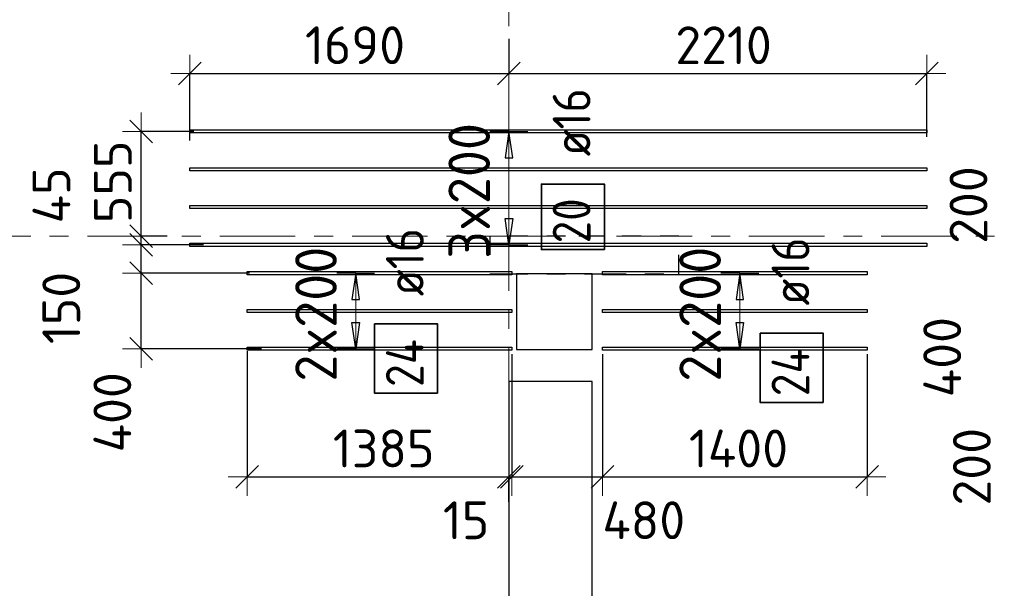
# Model space of a CAD drawing. Header units: metres. Extents: x -38 to 97, y -15 to 21.
# Tile 5 of 256: x 1.91 to 7.12, y 5.54 to 8.54. Entities that reach past the tile are written whole.
import ezdxf

# ---------------------------------------------------------------- set-up
doc = ezdxf.new("R2010")
doc.units = ezdxf.units.M
doc.header["$PDMODE"] = 65
for name, pattern in [('______11', [0.5, 0.4, -0.05, 0, -0.05]), ('______2', [0.0405, 0.03, -0.0105]), ('______5', [1.1, 0.8, -0.1, 0.1, -0.1])]:
    doc.linetypes.add(name, pattern=pattern)
for name, color, linetype, lineweight in [('XR$2$Осевая линия (1)', 7, '______5', 13), ('XR$6$Перекрытие (1)', 7, 'Continuous', 35), ('XR$6$Размерная линия (1)', 7, 'Continuous', 13)]:
    doc.layers.add(name, color=color, linetype=linetype, lineweight=lineweight)
doc.layers.add('XR$6$Арм.стержн.Доп. Арм верхн.зоны Х', color=7, linetype='Continuous', lineweight=35, true_color=0x8c8cff)
doc.layers.add('XR$7$Стена_ бетон несущ.', color=7, linetype='Continuous', lineweight=70, true_color=0xb4b496)
doc.styles.add('ISOCPEUR', font='txt')
doc.dimstyles.new('DIMSTYLE_3', dxfattribs={"dimtxt": 0.2, "dimasz": 0.2, "dimexe": 0, "dimexo": 0, "dimgap": 0.1, "dimtad": 2, "dimdec": 0, "dimlfac": 1000, "dimrnd": 5, "dimzin": 12, "dimdsep": 46, "dimtxsty": 'ISOCPEUR', "dimblk1": 'ALL_ML_STRICH', "dimblk2": 'ALL_ML_STRICH', "dimsah": 1, "dimcen": 0, "dimclrd": 7, "dimclre": 256, "dimclrt": 7, "dimadec": 0, "dimazin": 0, "dimtfac": 1, "dimtdec": 0, "dimtix": 1, "dimtmove": 2, "dimatfit": 3, "dimfxl": 0, "dimtzin": 0, "dimlwd": 0, "dimlwe": -3, "dimarcsym": 0})
doc.dimstyles.new('DIMSTYLE_36', dxfattribs={"dimtxt": 0.2, "dimasz": 0.2, "dimexe": 0, "dimexo": 0, "dimgap": 0.1, "dimtad": 2, "dimdec": 0, "dimlfac": 1000, "dimrnd": 5, "dimzin": 12, "dimdsep": 46, "dimtxsty": 'ISOCPEUR', "dimblk1": 'ALL_ML_STRICH', "dimblk2": 'ALL_ML_STRICH', "dimsah": 1, "dimcen": 0, "dimclrd": 7, "dimclre": 256, "dimclrt": 7, "dimadec": 0, "dimazin": 0, "dimtfac": 1, "dimtdec": 0, "dimtix": 1, "dimtmove": 2, "dimatfit": 3, "dimfxl": 0, "dimtvp": 1.2, "dimtzin": 0, "dimlwd": 0, "dimlwe": -3, "dimarcsym": 0})
doc.dimstyles.new('DIMSTYLE_37', dxfattribs={"dimtxt": 0.2, "dimasz": 0.2, "dimexe": 0, "dimexo": 0, "dimgap": 0.1, "dimtad": 0, "dimdec": 0, "dimlfac": 1000, "dimrnd": 5, "dimzin": 12, "dimdsep": 46, "dimtxsty": 'ISOCPEUR', "dimblk1": 'ALL_ML_STRICH', "dimblk2": 'ALL_ML_STRICH', "dimsah": 1, "dimcen": 0, "dimclrd": 7, "dimclre": 256, "dimclrt": 7, "dimadec": 0, "dimazin": 0, "dimtfac": 1, "dimtdec": 0, "dimtix": 1, "dimtmove": 2, "dimatfit": 3, "dimfxl": 0, "dimtvp": 1.2, "dimtzin": 0, "dimlwd": 0, "dimlwe": -3, "dimarcsym": 0})

# ---------------------------------------------------------------- blocks, each defined once
blk = doc.blocks.new('ALL_ML_STRICH')
at = {"color": 0, "linetype": 'ByBlock', "lineweight": -2}
for p, q in [((-0.3, -0.3), (0.3, 0.3)), ((0, -0.5), (0, 0.5)), ((-1, 0), (0.5, 0))]:
    blk.add_line(p, q, dxfattribs=at)
blk = doc.blocks.new('*D932')
at = {"layer": 'DEFPOINTS', "color": 7, "linetype": 'Continuous', "lineweight": 13, "transparency": 33554687}
for p in [(7.7099, 6.7906), (7.4257, 6.5906), (7.7164, 6.5906)]:
    blk.add_point(p, dxfattribs=at)
at = {"layer": 'XR$6$Размерная линия (1)', "color": 9, "linetype": 'Continuous', "lineweight": -2, "true_color": 0xc7c7c7, "transparency": 33554687}
for p, q in [((7.6899, 6.7906), (7.4257, 6.7906)), ((7.6964, 6.5906), (7.4257, 6.5906))]:
    blk.add_line(p, q, dxfattribs=at)
at = {"layer": 'XR$6$Размерная линия (1)', "color": 7, "linetype": 'Continuous', "lineweight": -2, "transparency": 33554687}
blk.add_line((7.4257, 6.5906), (7.4257, 6.7906), dxfattribs=at)
at = {"layer": 'XR$6$Размерная линия (1)', "color": 7, "linetype": 'Continuous', "lineweight": 13, "transparency": 33554687, "xscale": 0.2, "yscale": 0.2, "zscale": 0.2}
for p, rotation in [((7.4257, 6.7906), 90), ((7.4257, 6.5906), 270)]:
    blk.add_blockref('ALL_ML_STRICH', p, dxfattribs=dict(at, rotation=rotation))
at = {"layer": 'XR$6$Размерная линия (1)', "color": 7, "linetype": 'Continuous', "lineweight": 13, "transparency": 33554687, "insert": (6.9496, 6.1801), "char_height": 0.2, "width": 0.6, "attachment_point": 5, "rotation": 90, "style": 'ISOCPEUR'}
blk.add_mtext('\\A1;{200}', dxfattribs=at)
blk = doc.blocks.new('*D933')
at = {"layer": 'DEFPOINTS', "color": 7, "linetype": 'Continuous', "lineweight": 13, "transparency": 33554687}
for p in [(7.7009, 7.1906), (7.4257, 6.7906), (7.7099, 6.7906)]:
    blk.add_point(p, dxfattribs=at)
at = {"layer": 'XR$6$Размерная линия (1)', "color": 9, "linetype": 'Continuous', "lineweight": -2, "true_color": 0xc7c7c7, "transparency": 33554687}
for p, q in [((7.6809, 7.1906), (7.4257, 7.1906)), ((7.6899, 6.7906), (7.4257, 6.7906))]:
    blk.add_line(p, q, dxfattribs=at)
at = {"layer": 'XR$6$Размерная линия (1)', "color": 7, "linetype": 'Continuous', "lineweight": -2, "transparency": 33554687}
blk.add_line((7.4257, 6.7906), (7.4257, 7.1906), dxfattribs=at)
at = {"layer": 'XR$6$Размерная линия (1)', "color": 7, "linetype": 'Continuous', "lineweight": 13, "transparency": 33554687, "xscale": 0.2, "yscale": 0.2, "zscale": 0.2}
for p, rotation in [((7.4257, 7.1906), 90), ((7.4257, 6.7906), 270)]:
    blk.add_blockref('ALL_ML_STRICH', p, dxfattribs=dict(at, rotation=rotation))
at = {"layer": 'XR$6$Размерная линия (1)', "color": 7, "linetype": 'Continuous', "lineweight": 13, "transparency": 33554687, "insert": (6.7927, 6.7597), "char_height": 0.2, "width": 0.6, "attachment_point": 5, "rotation": 90, "style": 'ISOCPEUR'}
blk.add_mtext('\\A1;{400}', dxfattribs=at)
blk = doc.blocks.new('*D934')
at = {"layer": 'DEFPOINTS', "color": 7, "linetype": 'Continuous', "lineweight": 13, "transparency": 33554687}
for p in [(7.7009, 7.3906), (7.4257, 7.1906), (7.7009, 7.1906)]:
    blk.add_point(p, dxfattribs=at)
at = {"layer": 'XR$6$Размерная линия (1)', "color": 9, "linetype": 'Continuous', "lineweight": -2, "true_color": 0xc7c7c7, "transparency": 33554687}
for p, q in [((7.6809, 7.3906), (7.4257, 7.3906)), ((7.6809, 7.1906), (7.4257, 7.1906))]:
    blk.add_line(p, q, dxfattribs=at)
at = {"layer": 'XR$6$Размерная линия (1)', "color": 7, "linetype": 'Continuous', "lineweight": -2, "transparency": 33554687}
blk.add_line((7.4257, 7.1906), (7.4257, 7.3906), dxfattribs=at)
at = {"layer": 'XR$6$Размерная линия (1)', "color": 7, "linetype": 'Continuous', "lineweight": 13, "transparency": 33554687, "xscale": 0.2, "yscale": 0.2, "zscale": 0.2}
for p, rotation in [((7.4257, 7.3906), 90), ((7.4257, 7.1906), 270)]:
    blk.add_blockref('ALL_ML_STRICH', p, dxfattribs=dict(at, rotation=rotation))
at = {"layer": 'XR$6$Размерная линия (1)', "color": 7, "linetype": 'Continuous', "lineweight": 13, "transparency": 33554687, "insert": (6.9317, 7.564), "char_height": 0.2, "width": 0.6, "attachment_point": 5, "rotation": 90, "style": 'ISOCPEUR'}
blk.add_mtext('\\A1;{200}', dxfattribs=at)
blk = doc.blocks.new('*D1076')
at = {"layer": 'DEFPOINTS', "color": 7, "linetype": 'Continuous', "lineweight": 13, "transparency": 33554687}
for p in [(3.1483, 7.2038), (2.555, 6.8038), (3.2106, 6.8038)]:
    blk.add_point(p, dxfattribs=at)
at = {"layer": 'XR$6$Размерная линия (1)', "color": 9, "linetype": 'Continuous', "lineweight": -2, "true_color": 0xc7c7c7, "transparency": 33554687}
for p, q in [((3.1283, 7.2038), (2.555, 7.2038)), ((3.1906, 6.8038), (2.555, 6.8038))]:
    blk.add_line(p, q, dxfattribs=at)
at = {"layer": 'XR$6$Размерная линия (1)', "color": 7, "linetype": 'Continuous', "lineweight": -2, "transparency": 33554687}
blk.add_line((2.555, 6.8038), (2.555, 7.2038), dxfattribs=at)
at = {"layer": 'XR$6$Размерная линия (1)', "color": 7, "linetype": 'Continuous', "lineweight": 13, "transparency": 33554687, "xscale": 0.2, "yscale": 0.2, "zscale": 0.2}
for p, rotation in [((2.555, 7.2038), 90), ((2.555, 6.8038), 270)]:
    blk.add_blockref('ALL_ML_STRICH', p, dxfattribs=dict(at, rotation=rotation))
at = {"layer": 'XR$6$Размерная линия (1)', "color": 7, "linetype": 'Continuous', "lineweight": 13, "transparency": 33554687, "insert": (2.402, 6.4681), "char_height": 0.2, "width": 0.6, "attachment_point": 5, "rotation": 90, "style": 'ISOCPEUR'}
blk.add_mtext('\\A1;{400}', dxfattribs=at)
blk = doc.blocks.new('*D1077')
at = {"layer": 'DEFPOINTS', "color": 7, "linetype": 'Continuous', "lineweight": 13, "transparency": 33554687}
for p in [(2.9044, 7.3537), (2.555, 7.2038), (3.1483, 7.2038)]:
    blk.add_point(p, dxfattribs=at)
at = {"layer": 'XR$6$Размерная линия (1)', "color": 9, "linetype": 'Continuous', "lineweight": -2, "true_color": 0xc7c7c7, "transparency": 33554687}
for p, q in [((2.8844, 7.3537), (2.555, 7.3537)), ((3.1283, 7.2038), (2.555, 7.2038))]:
    blk.add_line(p, q, dxfattribs=at)
at = {"layer": 'XR$6$Размерная линия (1)', "color": 7, "linetype": 'Continuous', "lineweight": -2, "transparency": 33554687}
blk.add_line((2.555, 7.2038), (2.555, 7.3537), dxfattribs=at)
at = {"layer": 'XR$6$Размерная линия (1)', "color": 7, "linetype": 'Continuous', "lineweight": 13, "transparency": 33554687, "xscale": 0.2, "yscale": 0.2, "zscale": 0.2}
for p, rotation in [((2.555, 7.3537), 90), ((2.555, 7.2038), 270)]:
    blk.add_blockref('ALL_ML_STRICH', p, dxfattribs=dict(at, rotation=rotation))
at = {"layer": 'XR$6$Размерная линия (1)', "color": 7, "linetype": 'Continuous', "lineweight": 13, "transparency": 33554687, "insert": (2.1318, 7.0197), "char_height": 0.2, "width": 0.6, "attachment_point": 5, "rotation": 90, "style": 'ISOCPEUR'}
blk.add_mtext('\\A1;{150}', dxfattribs=at)
blk = doc.blocks.new('*D1078')
at = {"layer": 'DEFPOINTS', "color": 7, "linetype": 'Continuous', "lineweight": 13, "transparency": 33554687}
for p in [(2.7123, 7.4), (2.555, 7.3537), (2.9044, 7.3537)]:
    blk.add_point(p, dxfattribs=at)
at = {"layer": 'XR$6$Размерная линия (1)', "color": 9, "linetype": 'Continuous', "lineweight": -2, "true_color": 0xc7c7c7, "transparency": 33554687}
for p, q in [((2.6923, 7.4), (2.555, 7.4)), ((2.8844, 7.3537), (2.555, 7.3537))]:
    blk.add_line(p, q, dxfattribs=at)
at = {"layer": 'XR$6$Размерная линия (1)', "color": 7, "linetype": 'Continuous', "lineweight": -2, "transparency": 33554687}
blk.add_line((2.555, 7.3537), (2.555, 7.4), dxfattribs=at)
at = {"layer": 'XR$6$Размерная линия (1)', "color": 7, "linetype": 'Continuous', "lineweight": 13, "transparency": 33554687, "xscale": 0.2, "yscale": 0.2, "zscale": 0.2}
for p, rotation in [((2.555, 7.3537), 270), ((2.555, 7.4), 90)]:
    blk.add_blockref('ALL_ML_STRICH', p, dxfattribs=dict(at, rotation=rotation))
at = {"layer": 'XR$6$Размерная линия (1)', "color": 7, "linetype": 'Continuous', "lineweight": 13, "transparency": 33554687, "insert": (2.0796, 7.6148), "char_height": 0.2, "width": 0.4, "attachment_point": 5, "rotation": 90, "style": 'ISOCPEUR'}
blk.add_mtext('\\A1;{45}', dxfattribs=at)
blk = doc.blocks.new('*D1079')
at = {"layer": 'DEFPOINTS', "color": 7, "linetype": 'Continuous', "lineweight": 13, "transparency": 33554687}
for p in [(2.8538, 7.9537), (2.555, 7.4), (2.7123, 7.4)]:
    blk.add_point(p, dxfattribs=at)
at = {"layer": 'XR$6$Размерная линия (1)', "color": 9, "linetype": 'Continuous', "lineweight": -2, "true_color": 0xc7c7c7, "transparency": 33554687}
for p, q in [((2.8338, 7.9537), (2.555, 7.9537)), ((2.6923, 7.4), (2.555, 7.4))]:
    blk.add_line(p, q, dxfattribs=at)
at = {"layer": 'XR$6$Размерная линия (1)', "color": 7, "linetype": 'Continuous', "lineweight": -2, "transparency": 33554687}
blk.add_line((2.555, 7.4), (2.555, 7.9537), dxfattribs=at)
at = {"layer": 'XR$6$Размерная линия (1)', "color": 7, "linetype": 'Continuous', "lineweight": 13, "transparency": 33554687, "xscale": 0.2, "yscale": 0.2, "zscale": 0.2}
for p, rotation in [((2.555, 7.9537), 90), ((2.555, 7.4), 270)]:
    blk.add_blockref('ALL_ML_STRICH', p, dxfattribs=dict(at, rotation=rotation))
at = {"layer": 'XR$6$Размерная линия (1)', "color": 7, "linetype": 'Continuous', "lineweight": 13, "transparency": 33554687, "insert": (2.405, 7.6868), "char_height": 0.2, "width": 0.6, "attachment_point": 5, "rotation": 90, "style": 'ISOCPEUR'}
blk.add_mtext('\\A1;{555}', dxfattribs=at)
blk = doc.blocks.new('*D1080')
at = {"layer": 'DEFPOINTS', "color": 7, "linetype": 'Continuous', "lineweight": 13, "transparency": 33554687}
for p in [(4.5, 8.4633), (2.8119, 8.2592), (2.8119, 7.8854)]:
    blk.add_point(p, dxfattribs=at)
at = {"layer": 'XR$6$Размерная линия (1)', "color": 9, "linetype": 'Continuous', "lineweight": -2, "true_color": 0xc7c7c7, "transparency": 33554687}
for p, q in [((4.5, 8.4433), (4.5, 8.2592)), ((2.8119, 7.9054), (2.8119, 8.2592))]:
    blk.add_line(p, q, dxfattribs=at)
at = {"layer": 'XR$6$Размерная линия (1)', "color": 7, "linetype": 'Continuous', "lineweight": -2, "transparency": 33554687}
blk.add_line((2.8119, 8.2592), (4.5, 8.2592), dxfattribs=at)
at = {"layer": 'XR$6$Размерная линия (1)', "color": 7, "linetype": 'Continuous', "lineweight": 13, "transparency": 33554687, "xscale": 0.2, "yscale": 0.2, "zscale": 0.2, "rotation": 180}
blk.add_blockref('ALL_ML_STRICH', (2.8119, 8.2592), dxfattribs=at)
at = {"layer": 'XR$6$Размерная линия (1)', "color": 7, "linetype": 'Continuous', "lineweight": 13, "transparency": 33554687, "xscale": 0.2, "yscale": 0.2, "zscale": 0.2}
blk.add_blockref('ALL_ML_STRICH', (4.5, 8.2592), dxfattribs=at)
at = {"layer": 'XR$6$Размерная линия (1)', "color": 7, "linetype": 'Continuous', "lineweight": 13, "transparency": 33554687, "insert": (3.6859, 8.4092), "char_height": 0.2, "width": 0.8, "attachment_point": 5, "style": 'ISOCPEUR'}
blk.add_mtext('\\A1;{1690}', dxfattribs=at)
blk = doc.blocks.new('*D1081')
at = {"layer": 'DEFPOINTS', "color": 7, "linetype": 'Continuous', "lineweight": 13, "transparency": 33554687}
for p in [(4.5, 8.4633), (4.5, 8.2592), (6.7119, 7.9057)]:
    blk.add_point(p, dxfattribs=at)
at = {"layer": 'XR$6$Размерная линия (1)', "color": 9, "linetype": 'Continuous', "lineweight": -2, "true_color": 0xc7c7c7, "transparency": 33554687}
for p, q in [((4.5, 8.4433), (4.5, 8.2592)), ((6.7119, 7.9257), (6.7119, 8.2592))]:
    blk.add_line(p, q, dxfattribs=at)
at = {"layer": 'XR$6$Размерная линия (1)', "color": 7, "linetype": 'Continuous', "lineweight": -2, "transparency": 33554687}
blk.add_line((4.5, 8.2592), (6.7119, 8.2592), dxfattribs=at)
at = {"layer": 'XR$6$Размерная линия (1)', "color": 7, "linetype": 'Continuous', "lineweight": 13, "transparency": 33554687, "xscale": 0.2, "yscale": 0.2, "zscale": 0.2, "rotation": 180}
blk.add_blockref('ALL_ML_STRICH', (4.5, 8.2592), dxfattribs=at)
at = {"layer": 'XR$6$Размерная линия (1)', "color": 7, "linetype": 'Continuous', "lineweight": 13, "transparency": 33554687, "xscale": 0.2, "yscale": 0.2, "zscale": 0.2}
blk.add_blockref('ALL_ML_STRICH', (6.7119, 8.2592), dxfattribs=at)
at = {"layer": 'XR$6$Размерная линия (1)', "color": 7, "linetype": 'Continuous', "lineweight": 13, "transparency": 33554687, "insert": (5.6359, 8.4092), "char_height": 0.2, "width": 0.8, "attachment_point": 5, "style": 'ISOCPEUR'}
blk.add_mtext('\\A1;{2210}', dxfattribs=at)
blk = doc.blocks.new('*D1188')
at = {"layer": 'DEFPOINTS', "color": 7, "linetype": 'Continuous', "lineweight": 13, "transparency": 33554687}
for p in [(3.115, 6.8118), (3.115, 6.1268), (4.5, 6.0151)]:
    blk.add_point(p, dxfattribs=at)
at = {"layer": 'XR$6$Размерная линия (1)', "color": 9, "linetype": 'Continuous', "lineweight": -2, "true_color": 0xc7c7c7, "transparency": 33554687}
for p, q in [((3.115, 6.7918), (3.115, 6.1268)), ((4.5, 5.9951), (4.5, 6.1268))]:
    blk.add_line(p, q, dxfattribs=at)
at = {"layer": 'XR$6$Размерная линия (1)', "color": 7, "linetype": 'Continuous', "lineweight": -2, "transparency": 33554687}
blk.add_line((3.115, 6.1268), (4.5, 6.1268), dxfattribs=at)
at = {"layer": 'XR$6$Размерная линия (1)', "color": 7, "linetype": 'Continuous', "lineweight": 13, "transparency": 33554687, "xscale": 0.2, "yscale": 0.2, "zscale": 0.2, "rotation": 180}
blk.add_blockref('ALL_ML_STRICH', (3.115, 6.1268), dxfattribs=at)
at = {"layer": 'XR$6$Размерная линия (1)', "color": 7, "linetype": 'Continuous', "lineweight": 13, "transparency": 33554687, "xscale": 0.2, "yscale": 0.2, "zscale": 0.2}
blk.add_blockref('ALL_ML_STRICH', (4.5, 6.1268), dxfattribs=at)
at = {"layer": 'XR$6$Размерная линия (1)', "color": 7, "linetype": 'Continuous', "lineweight": 13, "transparency": 33554687, "insert": (3.8375, 6.2768), "char_height": 0.2, "width": 0.8, "attachment_point": 5, "style": 'ISOCPEUR'}
blk.add_mtext('\\A1;{1385}', dxfattribs=at)
blk = doc.blocks.new('*D1189')
at = {"layer": 'DEFPOINTS', "color": 7, "linetype": 'Continuous', "lineweight": 13, "transparency": 33554687}
for p in [(4.515, 6.7958), (4.5, 6.1268), (4.5, 6.0151)]:
    blk.add_point(p, dxfattribs=at)
at = {"layer": 'XR$6$Размерная линия (1)', "color": 9, "linetype": 'Continuous', "lineweight": -2, "true_color": 0xc7c7c7, "transparency": 33554687}
for p, q in [((4.515, 6.7758), (4.515, 6.1268)), ((4.5, 5.9951), (4.5, 6.1268))]:
    blk.add_line(p, q, dxfattribs=at)
at = {"layer": 'XR$6$Размерная линия (1)', "color": 7, "linetype": 'Continuous', "lineweight": -2, "transparency": 33554687}
blk.add_line((4.5, 6.1268), (4.515, 6.1268), dxfattribs=at)
at = {"layer": 'XR$6$Размерная линия (1)', "color": 7, "linetype": 'Continuous', "lineweight": 13, "transparency": 33554687, "xscale": 0.2, "yscale": 0.2, "zscale": 0.2}
blk.add_blockref('ALL_ML_STRICH', (4.515, 6.1268), dxfattribs=at)
at = {"layer": 'XR$6$Размерная линия (1)', "color": 7, "linetype": 'Continuous', "lineweight": 13, "transparency": 33554687, "xscale": 0.2, "yscale": 0.2, "zscale": 0.2, "rotation": 180}
blk.add_blockref('ALL_ML_STRICH', (4.5, 6.1268), dxfattribs=at)
at = {"layer": 'XR$6$Размерная линия (1)', "color": 7, "linetype": 'Continuous', "lineweight": 13, "transparency": 33554687, "insert": (4.2736, 5.8969), "char_height": 0.2, "width": 0.4, "attachment_point": 5, "style": 'ISOCPEUR'}
blk.add_mtext('\\A1;{15}', dxfattribs=at)
blk = doc.blocks.new('*D1190')
at = {"layer": 'DEFPOINTS', "color": 7, "linetype": 'Continuous', "lineweight": 13, "transparency": 33554687}
for p in [(4.515, 6.7958), (4.995, 6.7958), (4.515, 6.1268)]:
    blk.add_point(p, dxfattribs=at)
at = {"layer": 'XR$6$Размерная линия (1)', "color": 9, "linetype": 'Continuous', "lineweight": -2, "true_color": 0xc7c7c7, "transparency": 33554687}
for p, q in [((4.515, 6.7758), (4.515, 6.1268)), ((4.995, 6.7758), (4.995, 6.1268))]:
    blk.add_line(p, q, dxfattribs=at)
at = {"layer": 'XR$6$Размерная линия (1)', "color": 7, "linetype": 'Continuous', "lineweight": -2, "transparency": 33554687}
blk.add_line((4.515, 6.1268), (4.995, 6.1268), dxfattribs=at)
at = {"layer": 'XR$6$Размерная линия (1)', "color": 7, "linetype": 'Continuous', "lineweight": 13, "transparency": 33554687, "xscale": 0.2, "yscale": 0.2, "zscale": 0.2, "rotation": 180}
blk.add_blockref('ALL_ML_STRICH', (4.515, 6.1268), dxfattribs=at)
at = {"layer": 'XR$6$Размерная линия (1)', "color": 7, "linetype": 'Continuous', "lineweight": 13, "transparency": 33554687, "xscale": 0.2, "yscale": 0.2, "zscale": 0.2}
blk.add_blockref('ALL_ML_STRICH', (4.995, 6.1268), dxfattribs=at)
at = {"layer": 'XR$6$Размерная линия (1)', "color": 7, "linetype": 'Continuous', "lineweight": 13, "transparency": 33554687, "insert": (5.2136, 5.8971), "char_height": 0.2, "width": 0.6, "attachment_point": 5, "style": 'ISOCPEUR'}
blk.add_mtext('\\A1;{480}', dxfattribs=at)
blk = doc.blocks.new('*D1191')
at = {"layer": 'DEFPOINTS', "color": 7, "linetype": 'Continuous', "lineweight": 13, "transparency": 33554687}
for p in [(4.995, 6.7958), (6.395, 6.7958), (4.995, 6.1268)]:
    blk.add_point(p, dxfattribs=at)
at = {"layer": 'XR$6$Размерная линия (1)', "color": 9, "linetype": 'Continuous', "lineweight": -2, "true_color": 0xc7c7c7, "transparency": 33554687}
for p, q in [((4.995, 6.7758), (4.995, 6.1268)), ((6.395, 6.7758), (6.395, 6.1268))]:
    blk.add_line(p, q, dxfattribs=at)
at = {"layer": 'XR$6$Размерная линия (1)', "color": 7, "linetype": 'Continuous', "lineweight": -2, "transparency": 33554687}
blk.add_line((4.995, 6.1268), (6.395, 6.1268), dxfattribs=at)
at = {"layer": 'XR$6$Размерная линия (1)', "color": 7, "linetype": 'Continuous', "lineweight": 13, "transparency": 33554687, "xscale": 0.2, "yscale": 0.2, "zscale": 0.2, "rotation": 180}
blk.add_blockref('ALL_ML_STRICH', (4.995, 6.1268), dxfattribs=at)
at = {"layer": 'XR$6$Размерная линия (1)', "color": 7, "linetype": 'Continuous', "lineweight": 13, "transparency": 33554687, "xscale": 0.2, "yscale": 0.2, "zscale": 0.2}
blk.add_blockref('ALL_ML_STRICH', (6.395, 6.1268), dxfattribs=at)
at = {"layer": 'XR$6$Размерная линия (1)', "color": 7, "linetype": 'Continuous', "lineweight": 13, "transparency": 33554687, "insert": (5.715, 6.2768), "char_height": 0.2, "width": 0.8, "attachment_point": 5, "style": 'ISOCPEUR'}
blk.add_mtext('\\A1;{1400}', dxfattribs=at)

msp = doc.modelspace()

# ---------------------------------------------------------------- linework, layer by layer
at = {"layer": 'XR$2$Осевая линия (1)', "color": 253, "linetype": '______11', "lineweight": 13, "true_color": 0xa0a0a0, "transparency": 33554687}
for p, q in [((4.5, -3.39), (4.5, 19.78)), ((-2.63, 7.4), (62.6, 7.4))]:
    msp.add_line(p, q, dxfattribs=at)
at = {"layer": 'XR$6$Арм.стержн.Доп. Арм верхн.зоны Х', "color": 253, "linetype": 'Continuous', "lineweight": -3, "true_color": 0xa0a0a0, "transparency": 33554687}
for p, q in [((4.5, 7.9537), (4.4, 7.9537)), ((4.5, 7.9537), (4.6, 7.9537)), ((4.5, 7.3537), (4.4, 7.3537)), ((4.5, 7.3537), (4.6, 7.3537)), ((3.6895, 7.2038), (3.5895, 7.2038)), ((3.6895, 7.2038), (3.7895, 7.2038)), ((5.722, 7.2038), (5.622, 7.2038)), ((5.722, 7.2038), (5.822, 7.2038)), ((3.6895, 6.8038), (3.5895, 6.8038)), ((3.6895, 6.8038), (3.7895, 6.8038)), ((5.722, 6.8038), (5.622, 6.8038)), ((5.722, 6.8038), (5.822, 6.8038))]:
    msp.add_line(p, q, dxfattribs=at)
at = {"layer": 'XR$6$Арм.стержн.Доп. Арм верхн.зоны Х', "color": 7, "linetype": 'Continuous', "lineweight": 25, "transparency": 33554687}
for p, q in [((4.5, 7.9537), (4.48, 7.8137)), ((4.52, 7.8137), (4.5, 7.9537)), ((4.48, 7.8137), (4.52, 7.8137)), ((4.5, 7.3537), (4.48, 7.4937)), ((4.48, 7.4937), (4.52, 7.4937)), ((4.52, 7.4937), (4.5, 7.3537)), ((3.6895, 7.2038), (3.6695, 7.0638)), ((3.7095, 7.0638), (3.6895, 7.2038)), ((5.722, 7.2038), (5.702, 7.0638)), ((5.742, 7.0638), (5.722, 7.2038)), ((3.6695, 7.0638), (3.7095, 7.0638)), ((5.702, 7.0638), (5.742, 7.0638)), ((3.6895, 6.8038), (3.6695, 6.9438)), ((3.6695, 6.9438), (3.7095, 6.9438)), ((3.7095, 6.9438), (3.6895, 6.8038)), ((5.722, 6.8038), (5.702, 6.9438)), ((5.702, 6.9438), (5.742, 6.9438)), ((5.742, 6.9438), (5.722, 6.8038))]:
    msp.add_line(p, q, dxfattribs=at)
at = {"layer": 'XR$6$Арм.стержн.Доп. Арм верхн.зоны Х', "color": 7, "linetype": 'Continuous', "lineweight": 13, "transparency": 33554687}
for p, q in [((4.5, 7.9537), (4.5, 7.9537)), ((4.5, 7.3537), (4.5, 7.9537)), ((4.5, 7.3537), (4.5, 7.3537)), ((3.6895, 7.2038), (3.6895, 7.2038)), ((3.6895, 6.8038), (3.6895, 7.2038)), ((5.722, 7.2038), (5.722, 7.2038)), ((5.722, 6.8038), (5.722, 7.2038)), ((3.6895, 6.8038), (3.6895, 6.8038)), ((5.722, 6.8038), (5.722, 6.8038))]:
    msp.add_line(p, q, dxfattribs=at)
at = {"layer": 'XR$6$Арм.стержн.Доп. Арм верхн.зоны Х', "color": 7, "linetype": 'Continuous', "lineweight": 25, "transparency": 33554687}
for points in [[(6.7119, 7.9457), (2.8119, 7.9457), (2.8119, 7.9617), (6.7119, 7.9617), (6.7119, 7.9457)], [(6.7119, 7.7457), (2.8119, 7.7457), (2.8119, 7.7617), (6.7119, 7.7617), (6.7119, 7.7457)], [(6.7119, 7.5457), (2.8119, 7.5457), (2.8119, 7.5617), (6.7119, 7.5617), (6.7119, 7.5457)], [(6.7119, 7.3457), (2.8119, 7.3457), (2.8119, 7.3617), (6.7119, 7.3617), (6.7119, 7.3457)], [(4.515, 7.1958), (3.115, 7.1958), (3.115, 7.2118), (4.515, 7.2118), (4.515, 7.1958)], [(4.995, 7.2118), (6.395, 7.2118), (6.395, 7.1958), (4.995, 7.1958), (4.995, 7.2118)], [(4.515, 6.9958), (3.115, 6.9958), (3.115, 7.0118), (4.515, 7.0118), (4.515, 6.9958)], [(4.995, 7.0118), (6.395, 7.0118), (6.395, 6.9958), (4.995, 6.9958), (4.995, 7.0118)], [(4.515, 6.7958), (3.115, 6.7958), (3.115, 6.8118), (4.515, 6.8118), (4.515, 6.7958)], [(4.995, 6.8118), (6.395, 6.8118), (6.395, 6.7958), (4.995, 6.7958), (4.995, 6.8118)]]:
    msp.add_lwpolyline(points, dxfattribs=at)
at = {"layer": 'XR$6$Арм.стержн.Доп. Арм верхн.зоны Х', "color": 7, "linetype": 'Continuous', "lineweight": 35, "transparency": 33554687}
for points in [[(5.0052, 7.3283), (5.0052, 7.6749), (4.6718, 7.6749), (4.6718, 7.3283), (5.0052, 7.3283)], [(4.1228, 6.5687), (4.1228, 6.9354), (3.7895, 6.9354), (3.7895, 6.5687), (4.1228, 6.5687)], [(6.1633, 6.5193), (6.1633, 6.886), (5.8299, 6.886), (5.8299, 6.5193), (6.1633, 6.5193)]]:
    msp.add_lwpolyline(points, dxfattribs=at)
at = {"layer": 'XR$6$Перекрытие (1)', "color": 7, "linetype": 'Continuous', "lineweight": 25, "transparency": 33554687}
for p, q in [((4.94, 7.2003), (4.54, 7.2002)), ((4.54, 7.2002), (4.54, 6.8002)), ((4.94, 6.8003), (4.94, 7.2003)), ((4.54, 6.8002), (4.94, 6.8003)), ((4.5, 6.6302), (4.5, 5.1302)), ((4.94, 6.6302), (4.5, 6.6302)), ((4.94, 5.1302), (4.94, 6.6302))]:
    msp.add_line(p, q, dxfattribs=at)
at = {"layer": 'XR$7$Стена_ бетон несущ.', "color": 253, "linetype": '______2', "lineweight": -3, "true_color": 0xa0a0a0, "transparency": 33554687}
for p, q in [((5.4, 7.4), (4.4, 7.4)), ((4.4, 7.4), (4.4, 7.2)), ((5.4, 7.2), (5.4, 7.4)), ((4.4, 7.2), (4.42, 7.2)), ((4.42, 7.2), (4.5, 7.2)), ((4.5, 7.2), (4.94, 7.2)), ((4.94, 7.2), (5.02, 7.2)), ((5.02, 7.2), (5.4, 7.2))]:
    msp.add_line(p, q, dxfattribs=at)

# ---------------------------------------------------------------- texts
at = {"layer": 'XR$6$Арм.стержн.Доп. Арм верхн.зоны Х', "color": 7, "linetype": 'Continuous', "lineweight": 25, "transparency": 33554687, "char_height": 0.2, "attachment_point": 7, "rotation": 90, "style": 'ISOCPEUR'}
for s, insert, width in [('\\W0.89; ø16 ', (4.9318, 7.7083), 0.749105), ('\\W0.87;20', (4.9318, 7.3616), 0.367208), ('\\W0.89; ø16 ', (4.0495, 6.9687), 0.749105), ('\\W0.89; ø16 ', (6.0899, 6.9193), 0.749105), ('\\W0.88;24', (4.0495, 6.6021), 0.387995), ('\\W0.88;24', (6.0899, 6.5527), 0.387995)]:
    msp.add_mtext(s, dxfattribs=dict(at, insert=insert, width=width))
at = {"layer": 'XR$6$Арм.стержн.Доп. Арм верхн.зоны Х', "color": 7, "linetype": 'Continuous', "lineweight": 13, "transparency": 33554687, "char_height": 0.22, "width": 0.873359, "attachment_point": 7, "rotation": 90, "style": 'ISOCPEUR'}
for s, insert in [('\\W0.95;3x200', (4.4, 7.2797)), ('\\W0.95;2x200', (3.5895, 6.6298)), ('\\W0.95;2x200', (5.622, 6.6298))]:
    msp.add_mtext(s, dxfattribs=dict(at, insert=insert))

# ---------------------------------------------------------------- dimensions: what is measured, and where the dimension line sits
at = {"layer": 'XR$6$Размерная линия (1)', "color": 7, "linetype": 'Continuous', "lineweight": 13, "transparency": 33554687}
for base, p1, p2, dimstyle, picture, middle in [((4.5, 8.2592), (2.8119, 7.9054), (4.5, 8.4433), 'DIMSTYLE_3', '*D1080', (3.6859, 8.4092)), ((6.7119, 8.2592), (4.5, 8.4433), (6.7119, 7.9257), 'DIMSTYLE_3', '*D1081', (5.6359, 8.4092)), ((4.5, 6.1268), (3.115, 6.7918), (4.5, 5.9951), 'DIMSTYLE_3', '*D1188', (3.8375, 6.2768)), ((4.515, 6.1268), (4.5, 5.9951), (4.515, 6.7758), 'DIMSTYLE_37', '*D1189', (4.2736, 5.8969)), ((4.995, 6.1268), (4.515, 6.7758), (4.995, 6.7758), 'DIMSTYLE_37', '*D1190', (5.2136, 5.8971)), ((6.395, 6.1268), (4.995, 6.7758), (6.395, 6.7758), 'DIMSTYLE_3', '*D1191', (5.715, 6.2768))]:
    dim = msp.add_linear_dim(base=base, p1=p1, p2=p2, dimstyle=dimstyle, override={"dimpost": '<>', "dimclrd": 7, "dimclre": 9, "dimclrt": 7, "dimlwd": 0, "dimlwe": 65533}, dxfattribs=at)
    dim.commit()
    dim.dimension.update_dxf_attribs({"geometry": picture, "text_midpoint": middle, "dimtype": 160})
for base, p1, p2, picture, middle in [((2.555, 7.9537), (2.6923, 7.4), (2.8338, 7.9537), '*D1079', (2.405, 7.6868)), ((2.555, 7.4), (2.8844, 7.3537), (2.6923, 7.4), '*D1078', (2.0796, 7.6148)), ((7.4257, 7.3906), (7.6809, 7.1906), (7.6809, 7.3906), '*D934', (6.9317, 7.564)), ((2.555, 7.3537), (3.1283, 7.2038), (2.8844, 7.3537), '*D1077', (2.1318, 7.0197)), ((2.555, 7.2038), (3.1906, 6.8038), (3.1283, 7.2038), '*D1076', (2.402, 6.4681)), ((7.4257, 7.1906), (7.6899, 6.7906), (7.6809, 7.1906), '*D933', (6.7927, 6.7597)), ((7.4257, 6.7906), (7.6964, 6.5906), (7.6899, 6.7906), '*D932', (6.9496, 6.1801))]:
    dim = msp.add_linear_dim(base=base, p1=p1, p2=p2, angle=90, dimstyle='DIMSTYLE_36', override={"dimpost": '<>', "dimclrd": 7, "dimclre": 9, "dimclrt": 7, "dimlwd": 0, "dimlwe": 65533}, dxfattribs=at)
    dim.commit()
    dim.dimension.update_dxf_attribs({"geometry": picture, "text_midpoint": middle, "dimtype": 160})

doc.saveas('drawing.dxf')
